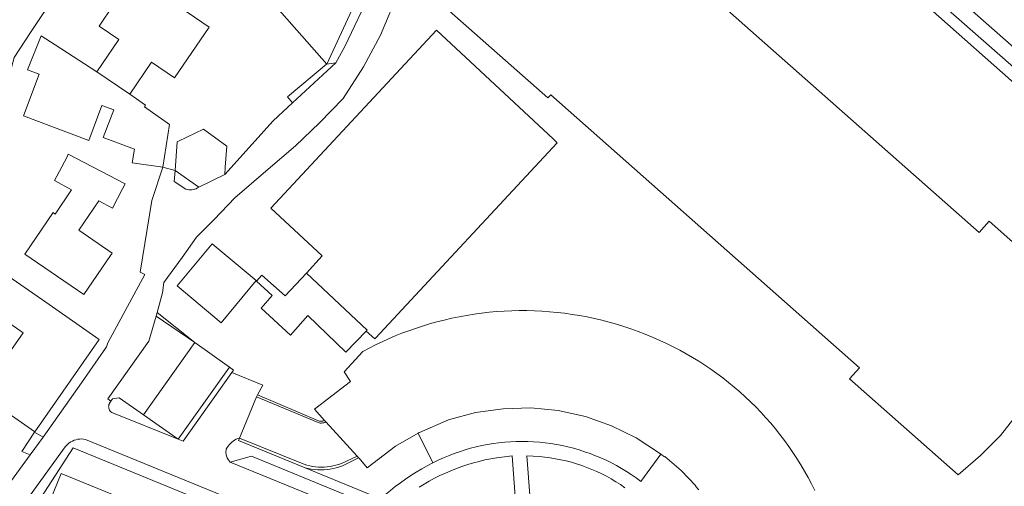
# Model space of a CAD drawing. Header units: metres. Extents: x 89888 to 94270, y 464165 to 468904.
# Tile 178 of 256: x 93511 to 93645, y 466167 to 466230. Entities that reach past the tile are written whole.
import ezdxf

# ---------------------------------------------------------------- set-up
doc = ezdxf.new("R2010")
doc.units = ezdxf.units.M
for name, color, linetype, lineweight in [('B_BEBOUWINGSGRENS_0', 251, 'CONTINUOUS', 13), ('B_TUSSENMUUR_0', 251, 'CONTINUOUS', 13), ('G_GRENS_ALGEMEEN_0', 251, 'CONTINUOUS', 13), ('T_HEK_0', 251, 'CONTINUOUS', 13), ('T_HEK_LIJN_0', 251, 'CONTINUOUS', 13), ('T_MUUR_30CM_LIJN_0', 251, 'CONTINUOUS', 13), ('V_WEGGRENS_0', 251, 'CONTINUOUS', 13), ('W_WALBESCHERMING_LIJN_0', 251, 'CONTINUOUS', 13)]:
    doc.layers.add(name, color=color, linetype=linetype, lineweight=lineweight)

msp = doc.modelspace()

# ---------------------------------------------------------------- linework, layer by layer
at = {"layer": 'B_BEBOUWINGSGRENS_0'}
for p, q in [((93535.8, 466207.33), (93532.56, 466209.61)), ((93539.3, 466209.05), (93535.8, 466207.33)), ((93523.82, 466198.07), (93524.03, 466198.37)), ((93528.28, 466176.48), (93535.24, 466186.27)), ((93535.24, 466186.27), (93539.93, 466182.93)), ((93539.93, 466182.93), (93532.99, 466173.17)), ((93532.99, 466173.17), (93528.28, 466176.48)), ((93553.03, 466175.5), (93552.85, 466175.7)), ((93557.25, 466170.88), (93553.03, 466175.5)), ((93557.45, 466170.65), (93557.25, 466170.88))]:
    msp.add_line(p, q, dxfattribs=at)
for points in [[(93530.17, 466244.36), (93534.19, 466239.9), (93536.97, 466242.35), (93542.28, 466236.35), (93553.17, 466224.02), (93556.8, 466231.91), (93544.37, 466245.98), (93549.32, 466250.12), (93544.43, 466255.46), (93539.93, 466251.36), (93539.59, 466251.73), (93537.19, 466249.51), (93536.54, 466250.27), (93532.92, 466246.91), (93530.17, 466244.36)], [(93587.27, 466250), (93586.73, 466250.48), (93586.3, 466250), (93578.91, 466241.64), (93579.4, 466241.21), (93578.03, 466239.67), (93577.55, 466240.09), (93569.74, 466231.25), (93583.12, 466219.42), (93583.52, 466219.87), (93625.41, 466182.86), (93624.07, 466181.35), (93638.82, 466168.35)], [(93638.82, 466168.35), (93641.83, 466170.96), (93644.53, 466173.67), (93646.85, 466176.61), (93648.75, 466179.95), (93650.23, 466183.43), (93651.3, 466187.17), (93651.78, 466190.99), (93651.82, 466194.91), (93643, 466202.7), (93641.66, 466201.19), (93599.77, 466238.2), (93600.15, 466238.62), (93587.27, 466250)], [(93526.41, 466219.93), (93529.39, 466224.28), (93532.48, 466222.16), (93537.19, 466229.03), (93526.95, 466236.04), (93526.53, 466235.42), (93525.54, 466236.1), (93524.01, 466235.81), (93522.94, 466234.24), (93523.23, 466232.71), (93524.21, 466232.03), (93522.25, 466229.16), (93524.93, 466227.33), (93521.96, 466222.98)], [(93521.96, 466222.98), (93516.28, 466226.64), (93514.4, 466227.85), (93512.56, 466223.23), (93514.13, 466222.64), (93512, 466216.98), (93520.85, 466213.65), (93522.64, 466218.42), (93524.24, 466217.83), (93522.82, 466214.07), (93527.04, 466212.49), (93526.75, 466210.63), (93530.91, 466210.04)], [(93559.76, 466186.88), (93584.42, 466213.36), (93583.87, 466213.87), (93568.03, 466228.63), (93545.55, 466204.49)], [(93530.91, 466210.04), (93531.83, 466215.82), (93528.42, 466218.22), (93528.57, 466218.45), (93526.41, 466219.93)], [(93533.01, 466213.58), (93536.43, 466215.19), (93539.59, 466212.9), (93539.37, 466210.05), (93539.3, 466209.05)], [(93532.56, 466209.61), (93532.83, 466213.49), (93533.01, 466213.58)], [(93524.03, 466198.37), (93519.49, 466201.51), (93522.21, 466205.47), (93524.08, 466204.5), (93525.44, 466207.12), (93525.79, 466207.79), (93518.08, 466211.8), (93517.86, 466211.37), (93516.2, 466208.23), (93518.51, 466206.96), (93516.32, 466203.69), (93516.05, 466203.88), (93512.2, 466198.27), (93520.17, 466192.77), (93523.82, 466198.07)], [(93545.55, 466204.49), (93552.53, 466198.01), (93550.38, 466195.69)], [(93543.56, 466194.66), (93537.58, 466199.65), (93532.83, 466193.96), (93538.81, 466188.96), (93543.56, 466194.66)], [(93522.28, 466186.68), (93515.03, 466191.73), (93509.87, 466195.33), (93506.92, 466191.08), (93511.94, 466187.59), (93506.13, 466179.3), (93513.54, 466174.14), (93522.28, 466186.68)], [(93550.38, 466195.69), (93547.51, 466192.61), (93544.33, 466195.4), (93543.63, 466194.57), (93545.73, 466192.64), (93544.24, 466190.94), (93548.21, 466187.26), (93550.58, 466189.94), (93555.75, 466184.94), (93558.49, 466187.81)], [(93552.85, 466175.7), (93551.46, 466177.22), (93556.36, 466180.98), (93555.49, 466182.29), (93558.04, 466185.04), (93558.9, 466185.5), (93559.77, 466185.94), (93560.65, 466186.37), (93561.54, 466186.77), (93562.44, 466187.16), (93563.35, 466187.52), (93564.26, 466187.86), (93565.19, 466188.18), (93566.12, 466188.48), (93567.1, 466188.79), (93568.09, 466189.07), (93569.08, 466189.32), (93570.09, 466189.55), (93571.09, 466189.76), (93572.1, 466189.95), (93573.12, 466190.11), (93574.13, 466190.25), (93575.16, 466190.37), (93576.18, 466190.46), (93577.21, 466190.53), (93578.23, 466190.58), (93579.26, 466190.6), (93580.29, 466190.6), (93581.32, 466190.57), (93582.34, 466190.52), (93583.37, 466190.45), (93584.39, 466190.35), (93585.41, 466190.23), (93586.43, 466190.09), (93587.45, 466189.93), (93588.46, 466189.74), (93589.46, 466189.52), (93590.46, 466189.29), (93591.46, 466189.03), (93592.44, 466188.75), (93593.43, 466188.44), (93594.4, 466188.12), (93595.37, 466187.77), (93596.33, 466187.4), (93597.42, 466186.93), (93598.34, 466186.53), (93599.24, 466186.12), (93600.13, 466185.68), (93601.02, 466185.22), (93601.89, 466184.75), (93602.75, 466184.25), (93603.6, 466183.73), (93604.44, 466183.19), (93605.26, 466182.64), (93606.07, 466182.06), (93606.87, 466181.47), (93607.66, 466180.85), (93608.43, 466180.22), (93609.18, 466179.57), (93609.92, 466178.91), (93610.64, 466178.22), (93611.35, 466177.53), (93612.04, 466176.81), (93612.71, 466176.08), (93613.37, 466175.33), (93614.01, 466174.57), (93614.63, 466173.79), (93615.23, 466173), (93615.82, 466172.19), (93616.38, 466171.37), (93616.93, 466170.54), (93617.46, 466169.7), (93617.96, 466168.84), (93618.45, 466167.97), (93618.91, 466167.1), (93619.36, 466166.21)], [(93558.49, 466187.81), (93559.65, 466186.76), (93559.76, 466186.88)], [(93598.47, 466171.14), (93598.29, 466171.29), (93595.14, 466173.35), (93591.77, 466174.99), (93588.23, 466176.25), (93584.55, 466177.04), (93580.82, 466177.41), (93577.06, 466177.3), (93573.33, 466176.77), (93569.68, 466175.79), (93565.71, 466174.09), (93565.67, 466174.07), (93565.54, 466173.99)], [(93565.54, 466173.99), (93562.47, 466172.24), (93558.63, 466169.3), (93557.52, 466170.58), (93557.45, 466170.65)], [(93603.61, 466166.32), (93603.18, 466166.78), (93603.23, 466166.84), (93601.24, 466168.93), (93598.99, 466170.8), (93598.95, 466170.75), (93598.47, 466171.14)], [(93521.61, 466154.88), (93519.16, 466155.89), (93518.6, 466154.53), (93516.1, 466155.56), (93516.07, 466155.5), (93512.42, 466157), (93517.12, 466168.5), (93526.07, 466164.83)]]:
    msp.add_lwpolyline(points, dxfattribs=at)
at = {"layer": 'B_TUSSENMUUR_0'}
msp.add_line((93521.96, 466222.98), (93526.41, 466219.93), dxfattribs=at)
msp.add_lwpolyline([(93550.38, 466195.69), (93558.62, 466187.95), (93558.49, 466187.81)], dxfattribs=at)
at = {"layer": 'G_GRENS_ALGEMEEN_0'}
for points in [[(93553.03, 466175.5), (93552.89, 466175.43), (93552.74, 466175.39), (93552.58, 466175.36), (93552.42, 466175.35), (93552.26, 466175.35), (93552.11, 466175.38), (93551.96, 466175.43), (93543.63, 466178.92)], [(93543.75, 466179.2), (93552.04, 466175.67), (93552.18, 466175.63), (93552.31, 466175.61), (93552.45, 466175.6), (93552.59, 466175.62), (93552.72, 466175.65), (93552.85, 466175.7)], [(93541.31, 466173.32), (93549.71, 466169.9), (93550.08, 466169.76), (93550.46, 466169.65), (93550.84, 466169.55), (93551.23, 466169.48), (93551.62, 466169.42), (93552.02, 466169.39), (93552.41, 466169.37), (93552.81, 466169.38), (93553.2, 466169.41), (93553.6, 466169.46), (93553.99, 466169.53), (93554.37, 466169.62), (93554.75, 466169.73), (93555.13, 466169.86), (93557.25, 466170.88)], [(93557.45, 466170.65), (93555.26, 466169.54), (93554.85, 466169.41), (93554.44, 466169.29), (93554.02, 466169.19), (93553.6, 466169.11), (93553.18, 466169.06), (93552.75, 466169.03), (93552.32, 466169.02), (93551.9, 466169.03), (93551.47, 466169.06), (93551.04, 466169.11), (93550.62, 466169.19), (93550.21, 466169.29)]]:
    msp.add_lwpolyline(points, dxfattribs=at)
at = {"layer": 'T_HEK_0'}
msp.add_line((93535.24, 466186.27), (93530.12, 466190.32), dxfattribs=at)
at = {"layer": 'T_HEK_LIJN_0'}
msp.add_line((93511.77, 466171.51), (93513.51, 466174.1), dxfattribs=at)
msp.add_lwpolyline([(93548.5, 466218.78), (93547.83, 466219.56), (93553.13, 466224)], dxfattribs=at)
at = {"layer": 'T_MUUR_30CM_LIJN_0'}
for p, q in [((93543.75, 466179.2), (93543.63, 466178.92)), ((93567.54, 466169.95), (93565.54, 466173.99))]:
    msp.add_line(p, q, dxfattribs=at)
msp.add_lwpolyline([(93550.21, 466169.29), (93541.17, 466172.98), (93541.31, 466173.32)], dxfattribs=at)
at = {"layer": 'V_WEGGRENS_0'}
for p, q in [((93548.5, 466218.78), (93554.36, 466224.21)), ((93554.36, 466224.21), (93553.13, 466224)), ((93530.91, 466210.04), (93529.42, 466205.51)), ((93532.56, 466209.61), (93530.91, 466210.04)), ((93529.99, 466189.85), (93530.12, 466190.32)), ((93535.24, 466186.27), (93529.99, 466189.85)), ((93541.31, 466173.32), (93543.63, 466178.92)), ((93514.65, 466173.43), (93513.51, 466174.1)), ((93512.9, 466171.03), (93514.65, 466173.43)), ((93509.21, 466157.27), (93518.73, 466171.97)), ((93511.77, 466171.51), (93512.9, 466171.03))]:
    msp.add_line(p, q, dxfattribs=at)
for points in [[(93531.04, 466194.42), (93533.53, 466197.78), (93535.46, 466200.57), (93537.88, 466202.95), (93540.69, 466205.88), (93544.86, 466209.5), (93548.91, 466212.93), (93552.16, 466216.06), (93555.35, 466219.37), (93558.12, 466223.65), (93560.45, 466227.94), (93565.61, 466240.29), (93566.75, 466243.2), (93563.71, 466244.27), (93563.44, 466243.58)], [(93661.93, 466212.59), (93657.97, 466216.05), (93637.36, 466234.24)], [(93559.15, 466233.95), (93555.59, 466226.42), (93554.36, 466224.21)], [(93660.66, 466200.86), (93660.98, 466202.34), (93656.35, 466206.52), (93659.32, 466209.99), (93634.98, 466231.52), (93636.01, 466232.65)], [(93636.01, 466232.65), (93667.66, 466204.87), (93669.65, 466203.14), (93670.07, 466203.56), (93670.64, 466202.74), (93671.05, 466201.62)], [(93548.5, 466218.78), (93545.88, 466216.33), (93539.3, 466209.05)], [(93535.8, 466207.33), (93535.62, 466207.22), (93535.44, 466207.12), (93535.24, 466207.05), (93535.04, 466207), (93534.84, 466206.97), (93534.63, 466206.96), (93534.43, 466206.98), (93534.22, 466207.02), (93534.02, 466207.07), (93532.45, 466208.12), (93532.56, 466209.61)], [(93529.42, 466205.51), (93527.83, 466195.83), (93528.47, 466195.51)], [(93528.47, 466195.51), (93523.45, 466186.24), (93523.28, 466185.69), (93519.86, 466180.79), (93514.65, 466173.43)], [(93530.12, 466190.32), (93530.86, 466192.99), (93531.04, 466194.42)], [(93529.99, 466189.85), (93529.02, 466186.47), (93523.46, 466178.62), (93523.87, 466178.34)], [(93540.27, 466182.22), (93533.65, 466172.91), (93532.99, 466173.17)], [(93539.93, 466182.93), (93540.49, 466182.53), (93540.27, 466182.22)], [(93543.75, 466179.2), (93544.49, 466180.49), (93540.27, 466182.22)], [(93523.58, 466177.36), (93523.56, 466177.46), (93523.55, 466177.56), (93523.56, 466177.66), (93523.57, 466177.76), (93523.6, 466177.86), (93523.62, 466177.9), (93523.63, 466177.93), (93523.65, 466177.97), (93523.67, 466178.01), (93523.69, 466178.04), (93523.87, 466178.34)], [(93523.87, 466178.34), (93524.09, 466178.63), (93524.98, 466178.76), (93528.28, 466176.48)], [(93532.99, 466173.17), (93523.98, 466176.8), (93523.87, 466176.89), (93523.77, 466176.98), (93523.68, 466177.1), (93523.62, 466177.23), (93523.58, 466177.36)], [(93520.4, 466173.14), (93520.15, 466173.18), (93519.89, 466173.19), (93519.63, 466173.18), (93519.38, 466173.15), (93519.13, 466173.09), (93518.88, 466173.01), (93518.65, 466172.91), (93518.42, 466172.79), (93518.21, 466172.65), (93518.01, 466172.49), (93517.82, 466172.32), (93517.65, 466172.13), (93508.3, 466159.26), (93507.79, 466158.37), (93507, 466156.77)], [(93592.53, 466114.12), (93594.58, 466120.87), (93594.84, 466121.92), (93595.12, 466122.99), (93598.26, 466138.58), (93598.29, 466138.85), (93598.3, 466139.11), (93598.29, 466139.38), (93598.26, 466139.65), (93598.2, 466139.91), (93598.12, 466140.17), (93598.02, 466140.41), (93597.91, 466140.66), (93597.77, 466140.88), (93597.61, 466141.1), (93597.44, 466141.3), (93597.25, 466141.49), (93597.04, 466141.66), (93596.82, 466141.82), (93596.59, 466141.96), (93596.35, 466142.07), (93596.1, 466142.17), (93520.4, 466173.14)], [(93541.31, 466173.32), (93541.08, 466173.24), (93540.86, 466173.15), (93540.65, 466173.03), (93540.45, 466172.91), (93540.26, 466172.76), (93540.08, 466172.6), (93539.91, 466172.42), (93539.76, 466172.24), (93539.63, 466172.04), (93539.51, 466171.83), (93539.44, 466171.34), (93539.49, 466171.1), (93539.56, 466170.87), (93539.65, 466170.65), (93539.76, 466170.43), (93539.89, 466170.23), (93540.03, 466170.04)], [(93598.47, 466171.14), (93595.73, 466167.45), (93595.1, 466167.91), (93594.46, 466168.36), (93593.8, 466168.79), (93593.12, 466169.2), (93592.44, 466169.58), (93591.75, 466169.95), (93591.04, 466170.3), (93590.33, 466170.62), (93589.6, 466170.93), (93588.87, 466171.21), (93588.13, 466171.47), (93587.38, 466171.71), (93586.63, 466171.93), (93585.87, 466172.12), (93585.1, 466172.3), (93584.33, 466172.45), (93583.55, 466172.57), (93582.78, 466172.68), (93581.99, 466172.76), (93581.21, 466172.82), (93580.43, 466172.85), (93579.64, 466172.86), (93578.86, 466172.85), (93578.07, 466172.82), (93577.29, 466172.76), (93576.51, 466172.68), (93575.73, 466172.57), (93574.95, 466172.45), (93574.18, 466172.3), (93573.42, 466172.12), (93572.66, 466171.93), (93571.9, 466171.71), (93571.15, 466171.47), (93570.41, 466171.21), (93569.68, 466170.93), (93568.96, 466170.62), (93568.24, 466170.3), (93567.54, 466169.95)], [(93518.73, 466171.97), (93596.84, 466139.98), (93595.37, 466136.41)], [(93512.9, 466171.03), (93506.94, 466162.91), (93505.07, 466160.53)], [(93540.03, 466170.04), (93542.93, 466170.88), (93556.46, 466165.32), (93557.54, 466162.83)], [(93557.54, 466162.83), (93556.33, 466163.4), (93540.03, 466170.04)], [(93567.54, 466169.95), (93566.77, 466169.55), (93566.02, 466169.13), (93565.28, 466168.69), (93564.55, 466168.23), (93563.84, 466167.76), (93563.13, 466167.26), (93562.44, 466166.75), (93561.77, 466166.22), (93561.1, 466165.67), (93560.45, 466165.1), (93550.21, 466169.29)], [(93565.66, 466166.64), (93566.35, 466167.07), (93567.05, 466167.47), (93567.76, 466167.86), (93568.49, 466168.22), (93569.23, 466168.57), (93569.97, 466168.89), (93570.73, 466169.19), (93571.49, 466169.46), (93572.26, 466169.72), (93573.04, 466169.95), (93573.82, 466170.16), (93574.61, 466170.35), (93575.41, 466170.51), (93576.21, 466170.65), (93578.28, 466170.89), (93579.16, 466159.35)], [(93581.2, 466159.06), (93580.28, 466170.89), (93582.01, 466170.81), (93582.74, 466170.73), (93583.46, 466170.64), (93584.19, 466170.52), (93584.91, 466170.38), (93585.62, 466170.22), (93586.33, 466170.03), (93587.04, 466169.82), (93587.73, 466169.59), (93588.42, 466169.34), (93589.1, 466169.07), (93589.78, 466168.78), (93590.44, 466168.46), (93591.09, 466168.13), (93591.74, 466167.77), (93592.37, 466167.4), (93592.99, 466167.01), (93593.59, 466166.59)]]:
    msp.add_lwpolyline(points, dxfattribs=at)
at = {"layer": 'W_WALBESCHERMING_LIJN_0'}
msp.add_lwpolyline([(93525.35, 466245.43), (93520.39, 466239.41), (93512.95, 466228.29), (93510.76, 466224.91), (93508.15, 466215.4), (93508.06, 466215.07), (93503.77, 466198.84), (93501.16, 466188.92), (93500, 466185.08), (93497.71, 466177.45)], dxfattribs=at)

doc.saveas('drawing.dxf')
